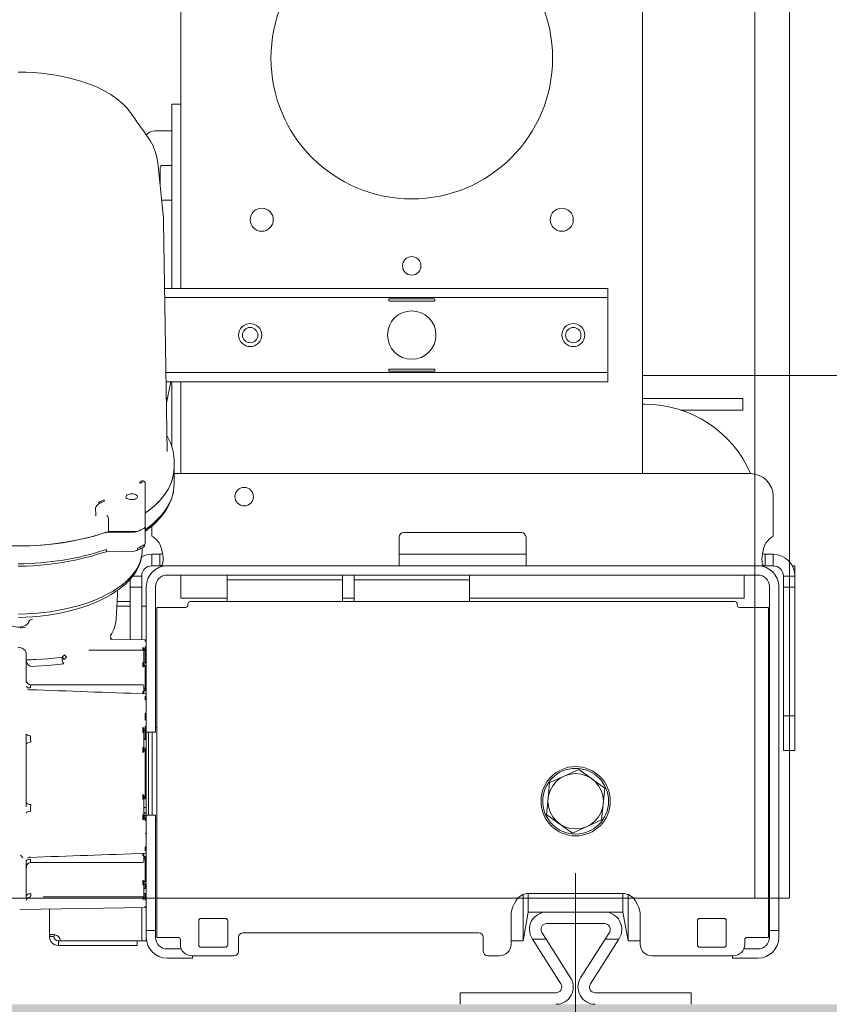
# Model space of a CAD drawing. Header units: centimetres. Extents: x -396 to 14490, y -515 to 1122.
# Tile 8 of 73: x 118 to 153, y 0 to 43. Entities that reach past the tile are written whole.
import ezdxf

# ---------------------------------------------------------------- set-up
doc = ezdxf.new("R2010")
doc.units = ezdxf.units.CM
doc.header["$MEASUREMENT"] = 0
doc.layers.add('00 - nowa technologia myjni_Nr_pióra__246', color=7, linetype='Continuous', lineweight=20, true_color=0x1db3b3)
doc.layers.add('299-A Wymiary Opisy', color=7, linetype='Continuous')
doc.layers.add('460 - Stropy', color=7, linetype='Continuous')
for name, color, linetype, lineweight in [('299-A Wymiary Opisy_Nr_pióra__11', 7, 'Continuous', 0), ('420-K Ściany_Nr_pióra__11', 7, 'Continuous', 0), ('420-K Ściany_Nr_pióra__93', 9, 'Continuous', 20), ('Nowe_199-Z Wymiary i opisy_Nr_pióra__135', 5, 'Continuous', 20)]:
    doc.layers.add(name, color=color, linetype=linetype, lineweight=lineweight)
doc.styles.add('STYL_AUTOMATYCZNY_1', font='arial.ttf')
doc.dimstyles.new('STYL_AUTOMATYCZNY__2', dxfattribs={"dimtxt": 13, "dimasz": 7.6, "dimexe": 0.18, "dimexo": 0.0625, "dimgap": 0, "dimtad": 1, "dimdec": 0, "dimzin": 0, "dimdsep": 46, "dimtxsty": 'STYL_AUTOMATYCZNY_1', "dimblk": 'ARROWHEAD_2', "dimblk1": 'ARROWHEAD_2', "dimblk2": 'ARROWHEAD_2', "dimcen": 0.09, "dimclrd": 7, "dimclre": 7, "dimclrt": 7, "dimadec": 0, "dimazin": 0, "dimtfac": 1, "dimtdec": 4, "dimtmove": 0, "dimatfit": 3, "dimfxl": 0, "dimtolj": 1, "dimtzin": 0, "dimarcsym": 0})
doc.dimstyles.new('STYL_AUTOMATYCZNY__3', dxfattribs={"dimtxt": 0.18, "dimasz": 14.592, "dimexe": 0.18, "dimexo": 0.0625, "dimgap": 0, "dimtad": 0, "dimtih": 1, "dimtoh": 1, "dimdec": 4, "dimzin": 0, "dimdsep": 46, "dimcen": 0.09, "dimadec": 0, "dimazin": 0, "dimtfac": 1, "dimtdec": 4, "dimtmove": 0, "dimatfit": 3, "dimldrblk": 'ARROWHEAD_5', "dimfxl": 0, "dimtolj": 1, "dimtzin": 0, "dimarcsym": 0})

# ---------------------------------------------------------------- blocks, each defined once
blk = doc.blocks.new('ElemPrzekroju_34_1')
at = {"layer": '460 - Stropy', "linetype": 'Continuous', "lineweight": 0, "true_color": 0x000000}
blk.add_hatch(color=18, dxfattribs=at).paths.add_polyline_path([(61.198, 0), (61.198, -10), (306.779, -10), (306.779, 0)])
blk = doc.blocks.new('*D94')
at = {"layer": '299-A Wymiary Opisy_Nr_pióra__11', "color": 7, "linetype": 'Continuous', "lineweight": 0}
for p, q in [((-40.596, 2.887), (-30.596, -2.887)), ((-28.096, 0), (-43.096, 0)), ((-35.596, -100), (-35.596, 0)), ((-40.596, -97.113), (-30.596, -102.887)), ((-28.096, -100), (-43.096, -100)), ((-35.596, -104.89), (-35.596, -100))]:
    blk.add_line(p, q, dxfattribs=at)
at = {"layer": '299-A Wymiary Opisy_Nr_pióra__11', "color": 7, "lineweight": 0, "insert": (-38.196, -64.873), "char_height": 13, "attachment_point": 7, "rotation": 90, "style": 'STYL_AUTOMATYCZNY_1'}
blk.add_mtext('\\A1;{\\pql;\\fArial|b0|i0|c238|p0;\\W1.000000;100}', dxfattribs=at)
blk = doc.blocks.new('ARROWHEAD_2')
at = {"color": 0, "linetype": 'Continuous', "lineweight": 0}
for p, q in [((-0.3781, -0.655), (0.3781, 0.655)), ((0, 0), (-1, 0))]:
    blk.add_line(p, q, dxfattribs=at)
blk = doc.blocks.new('*D95')
at = {"layer": '299-A Wymiary Opisy_Nr_pióra__11', "color": 7, "linetype": 'Continuous', "lineweight": 0}
for p, q in [((-35.596, 516.051), (-35.596, 520.941)), ((-30.596, 513.164), (-40.596, 518.938)), ((-28.096, 516.051), (-43.096, 516.051)), ((-35.596, 0), (-35.596, 516.051)), ((-40.596, 2.887), (-30.596, -2.887))]:
    blk.add_line(p, q, dxfattribs=at)
at = {"layer": '299-A Wymiary Opisy_Nr_pióra__11', "color": 7, "lineweight": 0, "insert": (-38.196, 243.152), "char_height": 13, "attachment_point": 7, "rotation": 90, "style": 'STYL_AUTOMATYCZNY_1'}
blk.add_mtext('\\A1;{\\pql;\\fArial|b0|i0|c238|p0;\\W1.000000;516}', dxfattribs=at)
blk = doc.blocks.new('ARROWHEAD_5')
at = {"linetype": 'Continuous', "lineweight": 0}
blk.add_hatch(color=0, dxfattribs=at).paths.add_polyline_path([(-1, 0.2679), (0, 0), (-1, -0.2679)])
at = {"color": 0, "linetype": 'Continuous', "lineweight": 0}
blk.add_line((0, 0), (-1, 0), dxfattribs=at)

msp = doc.modelspace()

# ---------------------------------------------------------------- hatches: boundary and pattern name
at = {"layer": '420-K Ściany_Nr_pióra__93', "linetype": 'Continuous', "lineweight": 20}
h = msp.add_hatch(dxfattribs=at)
h.set_pattern_fill('Siatka_50x100_0001', color=9, style=0, pattern_type=2)
h.set_pattern_definition([(0, (0, 0), (0, 100), []), (90, (0, 0), (-50, 0), [])])
h.paths.add_polyline_path([(621.763, 503.715), (621.763, 4.594), (503.379, 4.594), (503.379, 414.8), (151.539, 414.8), (151.539, 4.594), (62.029, 4.594), (62.029, 455.012)])

# ---------------------------------------------------------------- linework, layer by layer
at = {"layer": '00 - nowa technologia myjni_Nr_pióra__246', "color": 132, "linetype": 'Continuous', "lineweight": 20, "true_color": 0x1db3b3}
for p, q in [((145.179, 23), (145.179, 53.376)), ((125.179, 31.025), (125.179, 48.282)), ((124.779, 38), (124.779, 39)), ((125.179, 39), (124.779, 39)), ((124.779, 31.025), (124.779, 38)), ((124.779, 37.85), (124.063, 37.85)), ((124.177, 36.464), (124.418, 34.076)), ((124.379, 36.35), (124.779, 36.35)), ((124.279, 35.453), (124.279, 36.25)), ((124.779, 34.85), (124.379, 34.85)), ((124.429, 33.889), (124.579, 23.954)), ((142.679, 31.025), (124.472, 31.025)), ((143.679, 31.025), (142.679, 31.025)), ((143.679, 31.025), (143.679, 30.625)), ((142.679, 30.625), (124.479, 30.625)), ((134.179, 30.493), (134.179, 30.554)), ((134.229, 30.567), (136.129, 30.567)), ((136.129, 30.474), (134.229, 30.474)), ((136.179, 30.554), (136.179, 30.493)), ((143.679, 30.625), (142.679, 30.625)), ((143.679, 30.625), (143.679, 30.285)), ((143.679, 27.715), (143.679, 30.285)), ((124.528, 27.375), (142.679, 27.375)), ((134.179, 27.446), (134.179, 27.507)), ((134.229, 27.526), (136.129, 27.526)), ((136.129, 27.433), (134.229, 27.433)), ((136.179, 27.507), (136.179, 27.446)), ((142.679, 27.375), (143.679, 27.375)), ((143.679, 27.715), (143.679, 27.375)), ((143.679, 26.975), (143.679, 27.375)), ((124.534, 26.975), (142.679, 26.975)), ((124.553, 26.051), (124.748, 26.975)), ((124.779, 24.199), (124.779, 26.975)), ((125.179, 23), (125.179, 26.975)), ((142.679, 26.975), (143.679, 26.975)), ((182.279, 27.25), (145.179, 27.25)), ((124.595, 26.25), (124.545, 26.25)), ((149.529, 26.25), (145.179, 26.25)), ((149.529, 25.75), (149.529, 26.25)), ((145.179, 26), (145.279, 26)), ((149.529, 25.75), (146.841, 25.75)), ((124.879, 23.239), (124.879, 23.597)), ((124.879, 23.238), (124.879, 23.239)), ((124.879, 22.533), (124.879, 23.238)), ((124.914, 23), (124.879, 23)), ((124.919, 23), (149.839, 23)), ((123.632, 22.598), (123.633, 22.594)), ((123.632, 22.598), (123.633, 22.594)), ((123.633, 21.734), (123.633, 22.594)), ((123.633, 22.01), (123.633, 22.008)), ((123.633, 22.009), (123.633, 22.008)), ((150.839, 22), (150.839, 20.289)), ((121.484, 21.526), (121.472, 21.522)), ((121.494, 21.18), (121.484, 21.526)), ((121.498, 21.526), (121.484, 21.526)), ((123.633, 21.734), (123.633, 20.694)), ((121.482, 21.174), (121.494, 21.18)), ((121.975, 21.18), (121.982, 21.172)), ((122.037, 21.034), (122.037, 20.487)), ((122.037, 20.487), (123.218, 20.487)), ((123.629, 19.973), (123.629, 20.676)), ((123.629, 20.531), (123.629, 20.528)), ((123.919, 20.723), (123.919, 20.289)), ((123.173, 20.462), (121.959, 20.441)), ((134.629, 19.94), (134.629, 20.24)), ((139.929, 20.44), (134.829, 20.44)), ((140.129, 19.94), (140.129, 20.24)), ((121.958, 19.605), (123.172, 19.64)), ((123.494, 19.58), (123.505, 19.787)), ((134.629, 19), (134.629, 19.94)), ((140.129, 19), (140.129, 19.94)), ((124.268, 19.5), (123.919, 19.5)), ((123.919, 19), (123.919, 19.5)), ((124.268, 19), (124.268, 19.5)), ((134.629, 19.5), (135.129, 19.5)), ((135.129, 19.5), (139.629, 19.5)), ((139.629, 19.5), (140.129, 19.5)), ((150.49, 19), (150.49, 19.5)), ((150.839, 19.5), (150.49, 19.5)), ((150.839, 19), (150.839, 19.5)), ((124.268, 19), (123.919, 19)), ((124.268, 19), (124.574, 19)), ((124.579, 19), (150.179, 19)), ((150.184, 19), (150.49, 19)), ((150.839, 19), (150.49, 19)), ((151.67, 19), (151.779, 19)), ((151.779, 19), (151.779, 18.56)), ((122.979, 18.073), (122.979, 18.42)), ((123.479, 18.56), (123.092, 18.56)), ((123.479, 18.5), (123.479, 18.565)), ((123.479, 18.073), (123.479, 18.56)), ((124.579, 18.6), (150.179, 18.6)), ((126.179, 18.6), (125.179, 18.6)), ((125.179, 18.6), (125.179, 17.6)), ((126.179, 18.6), (127.179, 18.6)), ((127.179, 18.6), (132.179, 18.6)), ((127.179, 18.4), (127.179, 18.6)), ((127.179, 18.21), (127.179, 18.4)), ((127.179, 18.4), (132.179, 18.4)), ((132.179, 18.6), (132.679, 18.6)), ((132.179, 18.4), (132.179, 18.6)), ((132.179, 18.4), (132.179, 18.21)), ((132.679, 18.6), (137.679, 18.6)), ((132.679, 18.4), (132.679, 18.6)), ((132.679, 18.21), (132.679, 18.4)), ((132.679, 18.4), (137.679, 18.4)), ((137.679, 18.6), (148.579, 18.6)), ((137.679, 18.4), (137.679, 18.6)), ((137.679, 18.4), (137.679, 18.21)), ((149.579, 18.6), (148.579, 18.6)), ((149.579, 18.6), (149.579, 17.6)), ((151.279, 18.073), (151.279, 18.56)), ((151.279, 18.56), (151.779, 18.56)), ((151.779, 18.073), (151.779, 18.56)), ((122.428, 17.872), (122.428, 17.933)), ((122.979, 15.812), (122.979, 18.073)), ((123.479, 18.073), (122.979, 18.073)), ((123.479, 18.073), (123.479, 15.803)), ((123.679, 18.1), (123.679, 12.3)), ((124.079, 18.1), (124.079, 12.3)), ((127.179, 18.21), (127.179, 17.45)), ((132.179, 17.45), (132.179, 18.21)), ((132.679, 18.21), (132.679, 17.45)), ((137.679, 17.45), (137.679, 18.21)), ((150.679, 3.7), (150.679, 18.1)), ((151.079, 3.7), (151.079, 18.1)), ((151.279, 18.073), (151.779, 18.073)), ((151.279, 18.073), (151.279, 13.5)), ((151.779, 13.5), (151.779, 18.073)), ((122.376, 16.704), (122.428, 17.742)), ((122.428, 17.768), (122.428, 17.872)), ((122.428, 17.752), (122.428, 17.768)), ((122.428, 17.752), (122.428, 17.742)), ((125.179, 17.6), (126.179, 17.6)), ((127.179, 17.6), (126.179, 17.6)), ((132.679, 17.6), (132.179, 17.6)), ((148.579, 17.6), (137.679, 17.6)), ((148.579, 17.6), (149.579, 17.6)), ((122.979, 17.25), (122.403, 17.25)), ((122.413, 17.45), (122.979, 17.45)), ((123.679, 17.25), (123.479, 17.25)), ((124.869, 17.2), (124.129, 17.2)), ((124.129, 2.9), (124.129, 17.2)), ((125.379, 17.2), (124.869, 17.2)), ((125.479, 17.3), (125.479, 17.35)), ((125.579, 17.45), (149.179, 17.45)), ((149.279, 17.3), (149.279, 17.35)), ((149.379, 17.2), (149.889, 17.2)), ((150.629, 17.2), (149.889, 17.2)), ((150.629, 2.9), (150.629, 17.2)), ((118.222, 16.316), (118.223, 16.353)), ((118.552, 16.502), (118.555, 16.506)), ((123.63, 15.801), (122.12, 15.827)), ((122.154, 15.854), (122.153, 15.856)), ((150.679, 15.4), (150.629, 15.4)), ((118.479, 14.806), (118.479, 15.176)), ((120.03, 15.042), (120.119, 14.945)), ((120.131, 15.141), (120.225, 15.045)), ((123.529, 15.345), (121.191, 15.345)), ((123.579, 15.295), (123.579, 15.31)), ((123.579, 15.045), (123.579, 15.295)), ((123.579, 14.819), (123.579, 15.045)), ((123.629, 15.192), (123.679, 15.192)), ((123.629, 15.192), (123.629, 14.981)), ((123.629, 14.981), (123.679, 14.981)), ((123.629, 14.981), (123.629, 14.786)), ((118.479, 14.617), (118.479, 14.806)), ((118.479, 14.05), (118.479, 14.617)), ((123.531, 14.63), (123.529, 14.819)), ((123.579, 14.819), (123.529, 14.819)), ((123.572, 14.701), (123.571, 14.698)), ((123.579, 14.734), (123.579, 14.819)), ((123.579, 14.734), (123.579, 14.819)), ((123.579, 14.734), (123.579, 14.733)), ((123.629, 14.616), (123.629, 14.687)), ((118.479, 14.049), (118.479, 14.05)), ((118.479, 14.05), (118.479, 14.05)), ((118.479, 14.05), (118.479, 14.05)), ((123.529, 13.85), (118.679, 13.85)), ((123.579, 13.675), (123.579, 13.8)), ((123.579, 13.534), (123.579, 13.675)), ((123.579, 13.654), (123.579, 13.624)), ((118.619, 13.632), (118.62, 13.632)), ((123.579, 13.469), (123.578, 13.469)), ((123.579, 13.469), (123.579, 13.534)), ((123.579, 13.469), (123.579, 13.469)), ((123.63, 13.187), (123.63, 13.351)), ((123.631, 13.457), (123.631, 13.457)), ((151.279, 13.5), (151.279, 12.5)), ((151.779, 13.5), (151.779, 12.5)), ((123.631, 12.315), (123.63, 12.604)), ((151.279, 12.5), (151.779, 12.5)), ((151.279, 11.768), (151.279, 12.5)), ((151.779, 12.3), (151.779, 12.5)), ((151.779, 11.768), (151.779, 12.5)), ((123.531, 11.998), (123.542, 11.971)), ((123.679, 12.3), (123.679, 11.8)), ((124.079, 12.3), (124.079, 11.8)), ((124.079, 12), (124.079, 12.062)), ((124.129, 12), (124.079, 12)), ((123.579, 11.761), (123.579, 11.84)), ((123.579, 11.761), (123.579, 11.84)), ((123.579, 11.62), (123.579, 11.761)), ((123.579, 11.433), (123.579, 11.62)), ((123.629, 11.815), (123.629, 11.71)), ((123.629, 11.71), (123.629, 11.477)), ((124.079, 11.8), (123.679, 11.8)), ((123.679, 11.753), (123.679, 11.8)), ((123.679, 11.461), (123.679, 11.753)), ((123.679, 11.462), (123.679, 11.753)), ((123.779, 8.875), (123.779, 11.8)), ((123.929, 8.2), (123.929, 11.8)), ((123.929, 8.902), (123.929, 11.8)), ((151.279, 11.768), (151.279, 11.732)), ((151.279, 11), (151.279, 11.732)), ((151.779, 11.732), (151.779, 11.768)), ((151.779, 11), (151.779, 11.732)), ((118.479, 11.27), (118.479, 11.262)), ((118.479, 11.27), (118.479, 11.263)), ((118.479, 9.02), (118.479, 11.262)), ((123.579, 11.428), (123.579, 11.433)), ((123.579, 11.279), (123.579, 11.428)), ((123.579, 11.165), (123.579, 11.279)), ((123.579, 11.11), (123.579, 11.165)), ((123.579, 11.111), (123.579, 11.109)), ((123.579, 11.109), (123.579, 11.11)), ((123.629, 10.881), (123.629, 11.099)), ((123.679, 8.538), (123.679, 11.461)), ((123.544, 10.953), (123.531, 10.912)), ((123.552, 10.982), (123.544, 10.953)), ((123.572, 11.055), (123.571, 11.051)), ((123.631, 10.098), (123.629, 10.881)), ((151.279, 11), (151.779, 11)), ((141.153, 9.607), (141.784, 9.893)), ((141.784, 9.893), (142.415, 10.179)), ((142.415, 10.179), (142.978, 9.776)), ((141.085, 8.917), (141.153, 9.607)), ((142.978, 9.776), (143.001, 9.759)), ((143.001, 9.759), (143.541, 9.372)), ((118.479, 8.84), (118.479, 9.02)), ((123.568, 8.968), (123.569, 8.965)), ((143.541, 9.372), (143.473, 8.683)), ((118.479, 8.751), (118.479, 8.84)), ((118.479, 8.743), (118.479, 8.751)), ((118.679, 8.645), (118.679, 8.654)), ((123.579, 8.899), (123.579, 8.897)), ((123.579, 8.843), (123.579, 8.898)), ((123.579, 8.726), (123.579, 8.842)), ((123.579, 8.384), (123.579, 8.726)), ((123.679, 8.247), (123.679, 8.538)), ((123.679, 8.247), (123.679, 8.538)), ((123.779, 8.2), (123.779, 8.875)), ((123.929, 8.2), (123.929, 8.902)), ((141.017, 8.228), (141.085, 8.917)), ((143.473, 8.683), (143.405, 7.993)), ((123.579, 8.234), (123.579, 8.384)), ((123.579, 8.157), (123.579, 8.234)), ((123.579, 8.157), (123.579, 8.157)), ((123.679, 8.2), (123.679, 8.247)), ((123.679, 8.2), (123.679, 7.7)), ((124.079, 8.2), (123.679, 8.2)), ((124.079, 8.2), (124.079, 7.7)), ((141.557, 7.841), (141.017, 8.228)), ((123.679, 7.7), (123.679, 3.7)), ((124.129, 8), (124.079, 8)), ((124.079, 7.7), (124.079, 3.7)), ((141.58, 7.824), (141.557, 7.841)), ((142.143, 7.421), (141.58, 7.824)), ((142.774, 7.707), (142.143, 7.421)), ((143.405, 7.993), (142.774, 7.707)), ((123.551, 6.54), (123.557, 6.539)), ((123.572, 6.532), (123.579, 6.529)), ((123.579, 6.529), (123.579, 6.53)), ((123.579, 6.465), (123.579, 6.529)), ((123.579, 6.316), (123.579, 6.466)), ((123.629, 6.26), (123.629, 6.407)), ((123.63, 6.654), (123.63, 6.813)), ((123.631, 6.543), (123.631, 6.544)), ((123.529, 6.141), (118.679, 6.141)), ((123.579, 6.37), (123.579, 6.341)), ((123.579, 6.191), (123.579, 6.316)), ((123.631, 5.801), (123.629, 6.26)), ((118.479, 5.942), (118.479, 5.941)), ((118.479, 4.688), (118.479, 5.941)), ((118.479, 5.941), (118.479, 5.941)), ((123.629, 5.313), (123.631, 5.565)), ((142.279, -2.908), (142.279, 5.689)), ((123.529, 5.181), (123.531, 5.37)), ((123.579, 5.181), (123.529, 5.181)), ((123.568, 5.309), (123.569, 5.307)), ((123.579, 5.266), (123.579, 5.267)), ((123.579, 5.181), (123.579, 5.266)), ((123.579, 5.181), (123.579, 5.266)), ((123.579, 4.955), (123.579, 5.181)), ((123.629, 5.214), (123.629, 5.019)), ((118.663, 4.665), (118.669, 4.704)), ((123.629, 5.019), (123.579, 5.019)), ((123.579, 4.705), (123.579, 4.955)), ((123.579, 4.808), (123.629, 4.808)), ((123.579, 4.691), (123.579, 4.705)), ((123.579, 4.69), (123.579, 4.705)), ((123.629, 5.019), (123.679, 5.019)), ((123.679, 4.808), (123.629, 4.808)), ((123.631, 4.516), (123.629, 4.7)), ((140.009, 4.759), (140.009, 2.75)), ((144.333, 4.8), (140.225, 4.8)), ((140.229, 4.8), (140.229, 4)), ((144.329, 4.8), (144.329, 4)), ((144.549, 4.759), (144.549, 2.75)), ((118.479, 4.689), (118.479, 4.676)), ((118.479, 4.676), (118.479, 4.688)), ((119.252, 4.655), (119.21, 4.655)), ((119.21, 4.655), (119.252, 4.655)), ((123.529, 4.655), (119.252, 4.655)), ((123.535, 4.555), (123.531, 4.543)), ((123.579, 4.691), (123.579, 4.689)), ((123.579, 4.689), (123.579, 4.691)), ((139.613, 4.339), (139.706, 4.5)), ((144.852, 4.5), (144.945, 4.339)), ((150.679, 4.6), (150.629, 4.6)), ((123.63, 4.199), (118.194, 4.104)), ((119.479, 4.127), (119.479, 2.94)), ((123.479, 4.197), (123.479, 3.75)), ((123.63, 4.209), (123.63, 4.248)), ((140.229, 4), (140.009, 2.75)), ((141.024, 4), (140.229, 4)), ((141.029, 4), (143.529, 4)), ((144.329, 4), (143.534, 4)), ((144.329, 4), (144.549, 2.75)), ((123.479, 3.75), (123.479, 2.75)), ((123.679, 3.7), (123.679, 3.2)), ((124.079, 3.7), (124.079, 3.2)), ((125.954, 2.575), (125.954, 3.625)), ((126.054, 3.725), (127.104, 3.725)), ((127.204, 2.575), (127.204, 3.625)), ((139.479, 2.6), (139.479, 3.839)), ((143.529, 3.5), (141.029, 3.5)), ((145.079, 3.839), (145.079, 2.6)), ((147.554, 2.575), (147.554, 3.625)), ((147.654, 3.725), (148.704, 3.725)), ((148.804, 2.575), (148.804, 3.625)), ((150.679, 3.2), (150.679, 3.7)), ((151.079, 3.2), (151.079, 3.7)), ((124.079, 3.2), (123.679, 3.2)), ((123.679, 3.2), (123.679, 3.1)), ((123.679, 2.9), (123.679, 3.1)), ((124.079, 3.2), (124.079, 3.1)), ((124.079, 2.9), (124.079, 3.1)), ((138.079, 3.1), (127.879, 3.1)), ((140.818, 3.116), (141, 2.828)), ((143.558, 2.828), (143.74, 3.116)), ((150.679, 3.1), (150.679, 3.2)), ((150.679, 3.2), (151.079, 3.2)), ((150.679, 2.9), (150.679, 3.1)), ((151.079, 3.1), (151.079, 3.2)), ((151.079, 2.9), (151.079, 3.1)), ((119.679, 2.94), (119.479, 2.94)), ((119.679, 2.94), (119.479, 2.94)), ((119.479, 2.94), (119.479, 2.94)), ((119.679, 2.94), (119.679, 2.94)), ((119.869, 2.75), (119.956, 2.75)), ((119.869, 2.75), (119.869, 2.75)), ((119.869, 2.75), (119.869, 2.55)), ((119.869, 2.75), (119.869, 2.55)), ((119.956, 2.75), (123.289, 2.75)), ((123.279, 2.75), (123.279, 2.55)), ((123.479, 2.75), (123.289, 2.75)), ((123.679, 2.75), (123.479, 2.75)), ((123.679, 2.88), (123.679, 2.75)), ((124.129, 2.9), (124.869, 2.9)), ((124.869, 2.9), (125.054, 2.9)), ((125.154, 2.6), (125.154, 2.8)), ((127.679, 2.3), (127.679, 2.9)), ((138.279, 2.9), (138.279, 2.3)), ((140.009, 2.75), (139.479, 2.75)), ((140.408, 2.828), (140.395, 2.849)), ((141, 2.828), (140.408, 2.828)), ((141.64, 0.884), (140.408, 2.828)), ((142.063, 1.151), (141, 2.828)), ((142.495, 1.151), (143.558, 2.828)), ((142.918, 0.884), (144.15, 2.828)), ((144.15, 2.828), (143.558, 2.828)), ((144.163, 2.849), (144.15, 2.828)), ((145.079, 2.75), (144.549, 2.75)), ((149.604, 2.8), (149.604, 2.6)), ((149.889, 2.9), (149.704, 2.9)), ((149.889, 2.9), (150.629, 2.9)), ((122.779, 2.55), (119.869, 2.55)), ((123.279, 2.55), (122.779, 2.55)), ((124.579, 2.4), (125.179, 2.4)), ((125.179, 2.4), (125.196, 2.4)), ((127.104, 2.475), (126.054, 2.475)), ((148.704, 2.475), (147.654, 2.475)), ((149.562, 2.4), (149.579, 2.4)), ((150.179, 2.4), (149.579, 2.4)), ((124.579, 2), (125.179, 2)), ((125.179, 2), (125.679, 2)), ((125.654, 2.1), (127.479, 2.1)), ((125.679, 2.1), (125.679, 2)), ((138.479, 2.1), (138.979, 2.1)), ((145.579, 2.1), (149.104, 2.1)), ((149.079, 2.1), (149.079, 2)), ((149.079, 2), (149.579, 2)), ((150.179, 2), (149.579, 2)), ((137.279, 0.5), (141.429, 0.5)), ((137.279, 0), (137.279, 0.5)), ((143.129, 0.5), (147.279, 0.5)), ((147.279, 0.5), (147.279, 0))]:
    msp.add_line(p, q, dxfattribs=at)
for points in [[(122.992, 38.648), (122.929, 38.732), (122.862, 38.814), (122.779, 38.905), (122.692, 38.993), (122.577, 39.099), (122.481, 39.178), (122.382, 39.254), (122.262, 39.34), (122.138, 39.421), (121.943, 39.537), (121.743, 39.642), (121.545, 39.737), (121.343, 39.823), (121.093, 39.918), (120.839, 40.003), (120.677, 40.052), (120.373, 40.133), (120.066, 40.202), (119.757, 40.26), (119.446, 40.307), (119.118, 40.345), (118.789, 40.372), (118.459, 40.388), (118.129, 40.394)], [(124.177, 36.464), (124.151, 36.645), (124.109, 36.825), (124.076, 36.933), (124.011, 37.107), (123.971, 37.196), (123.921, 37.296), (123.865, 37.397), (123.807, 37.49), (123.744, 37.584)], [(134.229, 30.567), (134.196, 30.564), (134.184, 30.56), (134.181, 30.557), (134.18, 30.556), (134.179, 30.554)], [(134.179, 30.493), (134.18, 30.488), (134.183, 30.486), (134.192, 30.481), (134.208, 30.476), (134.229, 30.474)], [(136.179, 30.554), (136.179, 30.555), (136.178, 30.557), (136.175, 30.559), (136.168, 30.562), (136.135, 30.567), (136.129, 30.567)], [(136.129, 30.474), (136.151, 30.476), (136.17, 30.482), (136.176, 30.487), (136.178, 30.489), (136.179, 30.493)], [(134.229, 27.526), (134.207, 27.524), (134.188, 27.518), (134.182, 27.513), (134.18, 27.511), (134.179, 27.507)], [(134.179, 27.446), (134.179, 27.445), (134.18, 27.443), (134.183, 27.441), (134.19, 27.437), (134.223, 27.433), (134.229, 27.433)], [(136.179, 27.507), (136.177, 27.511), (136.175, 27.514), (136.166, 27.519), (136.15, 27.524), (136.129, 27.526)], [(136.129, 27.433), (136.162, 27.436), (136.174, 27.44), (136.177, 27.443), (136.178, 27.444), (136.179, 27.446)], [(124.879, 23.596), (124.871, 23.765), (124.848, 23.934), (124.828, 24.027), (124.804, 24.12), (124.775, 24.212), (124.741, 24.303), (124.703, 24.393), (124.662, 24.481), (124.569, 24.649)], [(123.392, 22.636), (123.457, 22.676), (123.518, 22.698), (123.541, 22.703)], [(123.433, 22.579), (123.417, 22.588), (123.404, 22.602), (123.395, 22.618), (123.392, 22.636)], [(123.51, 22.636), (123.551, 22.654), (123.576, 22.659), (123.588, 22.659), (123.604, 22.656)], [(123.604, 22.656), (123.616, 22.646), (123.626, 22.632), (123.632, 22.601), (123.632, 22.598)], [(123.629, 20.492), (123.81, 20.632), (123.984, 20.781), (124.121, 20.912), (124.252, 21.051), (124.354, 21.172), (124.451, 21.298), (124.52, 21.4), (124.585, 21.505), (124.639, 21.602), (124.688, 21.7), (124.728, 21.793), (124.765, 21.888), (124.815, 22.048), (124.836, 22.137), (124.853, 22.227), (124.874, 22.392), (124.879, 22.556)], [(123.665, 20.589), (123.874, 20.75), (123.972, 20.833), (124.065, 20.918), (124.182, 21.032), (124.29, 21.149), (124.39, 21.267), (124.51, 21.429), (124.564, 21.511), (124.614, 21.594), (124.66, 21.679), (124.702, 21.765), (124.752, 21.88), (124.794, 21.998), (124.828, 22.118), (124.856, 22.255), (124.873, 22.394), (124.879, 22.533)], [(121.873, 21.799), (121.862, 21.81), (121.853, 21.826), (121.847, 21.844), (121.844, 21.863)], [(122.793, 21.994), (122.8, 22.023), (122.82, 22.05), (122.852, 22.074), (122.894, 22.094), (122.944, 22.109), (122.999, 22.117), (123.057, 22.119), (123.114, 22.114), (123.168, 22.102), (123.214, 22.085), (123.252, 22.063), (123.278, 22.037), (123.29, 22.016), (123.293, 21.994)], [(123.293, 21.994), (123.287, 21.965), (123.267, 21.938), (123.235, 21.914), (123.193, 21.894), (123.143, 21.879), (123.087, 21.871), (123.029, 21.869), (122.972, 21.874), (122.919, 21.885), (122.872, 21.903), (122.835, 21.925), (122.809, 21.951), (122.797, 21.972), (122.793, 21.994)], [(121.498, 21.526), (121.499, 21.546), (121.507, 21.569)], [(123.218, 20.487), (123.258, 20.489), (123.296, 20.495), (123.328, 20.503), (123.356, 20.515)], [(123.629, 20.531), (123.632, 20.55), (123.642, 20.567), (123.665, 20.589)], [(123.303, 19.767), (123.3, 19.733), (123.291, 19.701), (123.282, 19.685), (123.27, 19.672), (123.253, 19.66)], [(123.573, 19.904), (123.568, 19.86), (123.553, 19.825)], [(124.268, 19.94), (124.298, 19.863), (124.324, 19.784), (124.366, 19.626), (124.394, 19.473), (124.407, 19.329), (124.408, 19.275)], [(150.35, 19.275), (150.355, 19.394), (150.372, 19.523), (150.4, 19.659), (150.438, 19.797), (150.49, 19.94)], [(123.495, 19.593), (123.486, 19.48), (123.469, 19.367), (123.439, 19.236), (123.399, 19.108), (123.34, 18.964), (123.262, 18.813), (123.214, 18.733), (123.163, 18.655), (123.051, 18.505), (122.966, 18.406), (122.876, 18.31), (122.774, 18.212), (122.668, 18.118), (122.505, 17.989), (122.336, 17.869), (122.133, 17.741), (121.923, 17.623), (121.664, 17.494), (121.408, 17.382), (121.147, 17.281), (120.882, 17.191), (120.595, 17.105), (120.305, 17.03), (120.012, 16.965), (119.793, 16.923), (119.439, 16.867), (119.083, 16.823), (118.765, 16.796), (118.446, 16.778), (118.127, 16.769)], [(123.494, 19.581), (123.483, 19.461), (123.461, 19.341), (123.428, 19.222), (123.385, 19.104), (123.331, 18.986), (123.267, 18.87), (123.22, 18.795), (123.168, 18.721), (123.053, 18.575), (122.921, 18.434), (122.776, 18.297), (122.616, 18.166), (122.445, 18.042), (122.238, 17.908), (122.019, 17.783), (121.789, 17.667), (121.55, 17.56), (121.303, 17.461), (121.017, 17.36), (120.725, 17.27), (120.426, 17.19), (120.123, 17.121), (119.822, 17.063), (119.517, 17.014), (119.209, 16.974), (118.851, 16.94), (118.49, 16.918), (118.129, 16.908)], [(118.129, 18.984), (118.453, 18.992), (118.777, 19.007), (119.098, 19.031), (119.418, 19.062), (119.735, 19.101), (120.048, 19.147), (120.357, 19.201), (120.66, 19.263), (121.061, 19.357), (121.317, 19.426), (121.566, 19.501), (121.81, 19.58)], [(121.81, 19.58), (121.88, 19.598), (121.958, 19.605)], [(124.383, 19.541), (124.355, 19.518), (124.317, 19.504), (124.268, 19.5)], [(124.408, 19.275), (124.406, 19.213), (124.4, 19.158), (124.391, 19.115), (124.379, 19.079), (124.361, 19.047), (124.339, 19.023), (124.307, 19.006), (124.268, 19)], [(150.49, 19), (150.466, 19.002), (150.444, 19.008), (150.425, 19.019), (150.408, 19.033), (150.393, 19.053), (150.381, 19.076), (150.362, 19.135), (150.353, 19.2), (150.35, 19.275)], [(150.49, 19.5), (150.441, 19.504), (150.403, 19.518), (150.375, 19.541)], [(118.752, 16.676), (118.694, 16.665), (118.666, 16.656), (118.64, 16.644), (118.614, 16.627), (118.595, 16.606)], [(122.128, 15.985), (122.179, 16.065), (122.244, 16.19), (122.285, 16.286), (122.32, 16.385), (122.345, 16.482), (122.365, 16.587), (122.373, 16.655), (122.376, 16.704)], [(118.552, 16.502), (118.509, 16.462), (118.446, 16.42), (118.38, 16.39), (118.308, 16.368), (118.239, 16.355), (118.166, 16.348), (118.092, 16.348), (118.019, 16.355), (117.947, 16.368), (117.878, 16.39), (117.808, 16.422), (117.749, 16.462), (117.706, 16.502)], [(118.222, 16.316), (118.322, 16.32), (118.374, 16.326), (118.447, 16.34)], [(122.128, 15.985), (122.122, 15.966), (122.12, 15.939), (122.125, 15.908), (122.142, 15.871), (122.154, 15.854)], [(118.35, 15.401), (118.296, 15.43), (118.238, 15.45), (118.177, 15.461), (118.129, 15.464)], [(118.461, 15.27), (118.446, 15.3), (118.427, 15.328), (118.405, 15.355), (118.379, 15.379), (118.35, 15.401)], [(123.529, 15.345), (123.529, 15.348), (123.531, 15.457)], [(123.531, 15.457), (123.572, 15.416), (123.591, 15.393), (123.612, 15.36)], [(123.579, 15.309), (123.578, 15.326), (123.564, 15.372)], [(118.889, 14.941), (119.151, 14.954), (119.409, 14.974), (119.669, 14.999), (119.923, 15.028), (120.03, 15.042)], [(120.113, 14.756), (120.088, 14.778), (120.067, 14.81), (120.044, 14.87), (120.032, 14.92), (120.027, 14.972), (120.03, 15.042)], [(123.624, 15.327), (123.629, 15.305), (123.629, 15.3)], [(118.479, 14.896), (118.484, 14.854), (118.497, 14.813), (118.527, 14.758), (118.568, 14.711)], [(118.672, 14.644), (118.908, 14.651), (119.138, 14.662), (119.566, 14.695), (119.98, 14.739), (120.113, 14.756)], [(123.606, 14.662), (123.563, 14.642), (123.531, 14.63)], [(123.579, 14.733), (123.582, 14.719), (123.589, 14.706), (123.6, 14.695), (123.615, 14.689), (123.629, 14.687)], [(118.47, 13.929), (118.474, 13.983), (118.479, 14.049)], [(118.665, 13.711), (118.628, 13.712), (118.591, 13.716), (118.544, 13.729), (118.523, 13.738), (118.502, 13.751), (118.488, 13.763), (118.47, 13.788)], [(118.619, 13.632), (118.589, 13.637), (118.55, 13.655), (118.532, 13.669)], [(123.58, 13.675), (123.599, 13.654), (123.62, 13.621)], [(123.579, 13.623), (123.582, 13.612), (123.589, 13.602), (123.6, 13.594), (123.614, 13.589), (123.629, 13.587)], [(123.62, 13.621), (123.628, 13.593), (123.629, 13.587)], [(123.63, 13.187), (123.652, 13.184), (123.67, 13.175), (123.678, 13.165), (123.679, 13.159)], [(123.63, 12.604), (123.648, 12.603), (123.665, 12.597), (123.676, 12.589), (123.679, 12.585), (123.679, 12.582)], [(118.47, 11.712), (118.47, 11.536), (118.477, 11.347), (118.479, 11.27)], [(118.47, 11.712), (118.488, 11.689), (118.511, 11.672), (118.538, 11.659), (118.586, 11.644), (118.635, 11.636), (118.665, 11.634)], [(123.529, 11.786), (123.548, 11.784), (123.565, 11.779), (123.574, 11.772), (123.577, 11.768), (123.579, 11.761)], [(123.565, 11.905), (123.576, 11.864), (123.579, 11.84)], [(123.579, 11.84), (123.581, 11.851), (123.588, 11.862), (123.603, 11.872), (123.629, 11.878)], [(123.619, 11.908), (123.628, 11.882), (123.629, 11.878)], [(123.629, 11.815), (123.644, 11.817), (123.658, 11.823), (123.67, 11.833), (123.677, 11.846), (123.679, 11.859)], [(123.629, 11.71), (123.644, 11.712), (123.658, 11.718), (123.67, 11.728), (123.677, 11.74), (123.679, 11.753)], [(118.479, 11.263), (118.481, 11.276), (118.489, 11.291), (118.5, 11.303), (118.517, 11.317), (118.559, 11.336), (118.6, 11.348), (118.644, 11.354), (118.679, 11.355)], [(118.666, 11.509), (118.676, 11.406), (118.679, 11.355)], [(123.629, 11.477), (123.596, 11.48), (123.584, 11.485), (123.581, 11.488), (123.58, 11.489), (123.579, 11.492)], [(123.579, 11.11), (123.58, 11.108), (123.588, 11.104), (123.599, 11.102), (123.629, 11.099)], [(123.629, 11.477), (123.664, 11.472), (123.676, 11.467), (123.679, 11.463), (123.679, 11.461)], [(123.606, 11.017), (123.59, 10.988), (123.57, 10.96), (123.531, 10.912)], [(123.531, 9.096), (123.572, 9.046), (123.591, 9.017), (123.608, 8.988), (123.62, 8.957)], [(118.472, 8.551), (118.477, 8.657), (118.479, 8.743)], [(118.679, 8.654), (118.622, 8.658), (118.579, 8.667), (118.538, 8.683), (118.517, 8.695), (118.498, 8.71), (118.487, 8.724), (118.48, 8.741), (118.479, 8.75)], [(118.663, 8.469), (118.668, 8.533), (118.676, 8.597)], [(123.579, 8.897), (123.58, 8.899), (123.581, 8.9), (123.585, 8.902), (123.595, 8.905), (123.629, 8.908)], [(123.62, 8.957), (123.624, 8.939), (123.629, 8.912), (123.629, 8.908)], [(123.629, 8.523), (123.662, 8.527), (123.674, 8.532), (123.677, 8.535), (123.678, 8.536), (123.679, 8.538)], [(118.664, 8.365), (118.59, 8.356), (118.559, 8.347), (118.529, 8.335), (118.502, 8.32), (118.483, 8.304), (118.469, 8.284)], [(123.579, 8.157), (123.577, 8.134), (123.564, 8.089)], [(123.579, 8.508), (123.58, 8.511), (123.582, 8.513), (123.587, 8.517), (123.606, 8.522), (123.629, 8.523)], [(123.579, 8.333), (123.581, 8.32), (123.589, 8.308), (123.6, 8.298), (123.614, 8.292), (123.629, 8.29)], [(123.579, 8.228), (123.581, 8.215), (123.588, 8.203), (123.6, 8.193), (123.614, 8.187), (123.629, 8.185)], [(123.579, 8.157), (123.582, 8.146), (123.589, 8.135), (123.6, 8.127), (123.614, 8.121), (123.629, 8.12)], [(123.629, 8.29), (123.644, 8.288), (123.658, 8.282), (123.67, 8.272), (123.677, 8.259), (123.679, 8.247)], [(123.615, 8.082), (123.596, 8.057), (123.58, 8.041), (123.531, 7.999)], [(123.63, 7.396), (123.652, 7.398), (123.67, 7.405), (123.676, 7.411), (123.678, 7.414), (123.679, 7.418)], [(123.63, 6.813), (123.648, 6.815), (123.665, 6.821), (123.676, 6.831), (123.679, 6.841)], [(123.579, 6.372), (123.582, 6.382), (123.589, 6.393), (123.6, 6.401), (123.614, 6.406), (123.629, 6.407)], [(118.469, 6.212), (118.488, 6.237), (118.511, 6.254), (118.538, 6.266), (118.586, 6.279), (118.635, 6.285), (118.664, 6.285)], [(118.469, 6.212), (118.469, 6.069), (118.475, 5.986), (118.479, 5.942)], [(118.62, 6.368), (118.591, 6.364), (118.554, 6.347), (118.536, 6.334)], [(118.664, 6.285), (118.661, 6.229), (118.663, 6.201)], [(123.531, 5.37), (123.571, 5.355), (123.607, 5.338), (123.619, 5.329)], [(123.579, 5.267), (123.582, 5.281), (123.589, 5.294), (123.6, 5.305), (123.614, 5.311), (123.629, 5.313)], [(123.619, 5.329), (123.624, 5.323), (123.628, 5.316), (123.629, 5.314)], [(118.679, 4.795), (118.622, 4.791), (118.579, 4.781), (118.538, 4.764), (118.517, 4.751), (118.499, 4.735), (118.487, 4.719), (118.48, 4.701), (118.479, 4.69)], [(123.629, 4.7), (123.594, 4.697), (123.583, 4.694), (123.58, 4.692), (123.579, 4.691)], [(123.629, 4.7), (123.628, 4.691), (123.624, 4.672)], [(118.665, 4.655), (118.664, 4.656), (118.663, 4.659), (118.663, 4.665)], [(123.531, 4.543), (123.529, 4.653), (123.529, 4.655)], [(123.604, 4.625), (123.583, 4.596), (123.566, 4.577), (123.531, 4.543)], [(119.593, 3.028), (119.56, 3.026), (119.531, 3.02), (119.511, 3.01), (119.495, 2.997), (119.483, 2.972), (119.479, 2.94)], [(119.869, 2.94), (119.801, 2.978), (119.73, 3.006), (119.659, 3.022), (119.593, 3.028)], [(119.679, 2.94), (119.682, 2.981), (119.687, 2.997), (119.698, 3.014)], [(119.698, 3.014), (119.687, 2.997), (119.682, 2.981), (119.679, 2.94)], [(119.698, 3.014), (119.759, 2.996), (119.82, 2.969), (119.869, 2.94)]]:
    msp.add_lwpolyline(points, dxfattribs=at)
for centre, radius in [((135.179, 41), 6.1), ((128.679, 34), 0.5), ((141.679, 34), 0.5), ((135.179, 32), 0.4), ((135.179, 29), 1.05), ((128.179, 29), 0.5), ((142.179, 29), 0.5), ((128.179, 29), 0.332), ((142.179, 29), 0.332), ((127.919, 22), 0.4), ((142.279, 8.8), 1.5), ((142.279, 8.8), 1.425), ((142.279, 8.8), 1.2)]:
    msp.add_circle(centre, radius, dxfattribs=at)
for centre, radius, start, end in [((1121.656, 744.115), 1222.708, 215.237815, 215.298877), ((124.063, 37.35), 0.5, 90, 139.8175), ((124.379, 36.25), 0.1, 90, 180), ((124.379, 34.95), 0.1, 246.5423, 270), ((122.245, 33.856), 2.184, 0.8683, 5.7859), ((145.279, 21), 5, 23.5753, 90), ((123.702, 22.3), 0.387, 119.8979, 126.1997), ((124.919, 22), 1, 90, 92.2928), ((149.839, 22), 1, 0, 90), ((123.799, 22.167), 0.551, 126.1341, 131.6626), ((123.649, 22.592), 0.0166, 123.1962, 172.9102), ((122.125, 21.078), 0.833, 109.6557, 128.2952), ((122.133, 20.885), 0.951, 105.8693, 116.7385), ((121.667, 21.492), 0.178, 141.9649, 154.4854), ((121.76, 21.421), 0.294, 128.6561, 142.1615), ((121.958, 21.189), 0.6, 122.3856, 129.5742), ((122.052, 21.041), 0.775, 116.5335, 122.3483), ((121.508, 21.081), 0.099, 90.0041, 97.8232), ((121.842, 21.036), 0.195, 359.4814, 43.9878), ((123.408, 19.429), 1, 30.6977, 59.3023), ((134.829, 20.24), 0.2, 90, 180), ((139.929, 20.24), 0.2, 0, 90), ((151.35, 19.429), 1, 120.6977, 149.3023), ((121.97, 19.347), 0.358, 91.85, 108.7403), ((123.166, 19.841), 0.201, 271.6997, 295.7051), ((119.94, 26.54), 7.636, 295.7088, 297.9795), ((119.989, 26.65), 7.639, 295.7088, 297.9806), ((123.429, 19.973), 0.2, 298.0179, 359.9749), ((123.919, 18.56), 0.94, 90, 118.3503), ((150.839, 18.56), 0.94, 0, 90), ((123.919, 18.56), 0.44, 90, 180), ((124.579, 18.1), 0.9, 90, 180), ((150.179, 18.1), 0.9, 0, 90), ((150.839, 18.56), 0.44, 0, 90), ((124.579, 18.1), 0.5, 90, 180), ((150.179, 18.1), 0.5, 0, 90), ((125.379, 17.3), 0.1, 270, 0), ((125.579, 17.35), 0.1, 90, 180), ((149.179, 17.35), 0.1, 0, 90), ((149.379, 17.3), 0.1, 180, 270), ((118.406, 16.634), 0.197, 319.403, 325.5098), ((122.242, 15.934), 0.119, 220.9973, 243.3803), ((123.629, 15.751), 0.05, 0.0053, 88.9957), ((119.798, 15.731), 3.832, 359.9623, 0.8971), ((123.629, 15.741), 0.05, 0.1477, 88.9774), ((128.215, 17.238), 5.012, 200.8161, 201.8583), ((132.995, 15.256), 9.366, 179.1369, 179.7325), ((118.998, 15.471), 4.633, 359.0854, 0.4964), ((118.229, 15.176), 0.25, 0.0436, 22.0939), ((118.453, 25.659), 10.728, 270.1402, 272.3331), ((116.95, 18.279), 4.469, 313.5812, 315.3953), ((116.998, 18.335), 4.608, 312.635, 314.4463), ((123.529, 15.295), 0.05, 0, 90), ((123.491, 15.298), 0.136, 12.423, 27.1054), ((130.699, 15.219), 7.071, 179.3393, 180.2131), ((118.782, 14.929), 0.306, 225.5376, 248.8605), ((123.444, 14.713), 0.12, 316.0293, 325.7132), ((123.37, 14.766), 0.212, 325.2126, 329.6382), ((123.42, 14.744), 0.157, 327.3844, 338.1093), ((123.454, 14.739), 0.124, 334.5037, 340.7624), ((123.475, 14.739), 0.104, 338.4286, 357.5015), ((123.628, 14.836), 0.0494, 180.8075, 270.7738), ((123.609, 14.692), 0.021, 318.8404, 345.4256), ((123.63, 14.737), 0.0494, 0.8028, 90.7761), ((77.083, 14.146), 46.549, 0.1805, 0.5793), ((82.185, 14.258), 41.446, 359.6804, 0.0471), ((118.677, 14.05), 0.198, 179.9921, 186.2926), ((118.679, 14.05), 0.2, 180.0802, 269.993), ((118.659, 14.048), 0.18, 179.6916, 186.2711), ((118.679, 14.05), 0.2, 186.2397, 270.0246), ((118.927, 13.762), 0.264, 168.0829, 178.2405), ((119.078, 13.755), 0.416, 177.865, 181.7939), ((119.277, 13.761), 0.614, 181.7868, 184.6678), ((118.837, 13.781), 0.172, 157.6037, 167.7726), ((118.663, 13.854), 0.0169, 333.6849, 346.7688), ((123.529, 13.8), 0.05, 0.0428, 89.9514), ((199.014, 13.468), 75.385, 179.57481, 179.90922), ((-278.465, -11460.981), 11481.481, 87.99302, 88.018039), ((130.163, 13.608), 6.634, 180.426, 181.2751), ((123.543, 13.51), 0.0516, 281.9288, 294.5711), ((123.481, 13.669), 0.222, 292.0834, 295.9942), ((123.61, 13.469), 0.0315, 179.6144, 198.8195), ((123.629, 13.407), 0.05, 0.6435, 87.7158), ((87.759, 12.185), 35.772, 359.3606, 359.7), ((122.948, 11.269), 0.933, 47.2779, 51.3749), ((122.622, 11.603), 0.99, 17.7526, 21.781), ((120.724, 12.018), 2.907, 358.5667, 0.7265), ((119.437, 11.58), 0.774, 176.0578, 185.285), ((126.503, 11.85), 2.875, 178.0856, 179.4395), ((119.778, 11.829), 3.851, 359.8008, 0.7283), ((106.794, 10.884), 16.737, 0.0948, 0.8154), ((123.309, 11.117), 0.27, 346.6191, 358.1941), ((123.457, 11.112), 0.173, 346.2138, 355.9385), ((122.874, 11.199), 0.712, 342.2578, 346.2459), ((123.165, 11.139), 0.416, 344.7442, 347.7498), ((-15.766, 10.02), 139.398, 359.82631, 0.03217), ((331.342, 8.646), 207.713, 179.7377, 179.9277), ((106.824, 9.123), 16.707, 359.1854, 359.9062), ((119.67, 7.868), 4.052, 16.7404, 17.6394), ((122.435, 8.686), 1.168, 13.9788, 17.3941), ((123.156, 8.863), 0.426, 8.8628, 13.9504), ((118.047, 8.666), 0.632, 353.7794, 358.1181), ((123.367, 8.895), 0.212, 0.4887, 8.9252), ((119.404, 8.422), 0.743, 176.3836, 181.3418), ((119.303, 8.421), 0.642, 181.4526, 184.9914), ((163.652, 8.528), 40.124, 180.4544, 180.7546), ((123.54, 8.133), 0.0899, 336.5207, 351.1679), ((126.168, 8.141), 2.54, 180.4894, 181.8163), ((122.73, 8.326), 0.865, 337.8304, 339.5873), ((122.272, 8.518), 1.362, 338.7119, 341.6133), ((120.372, 7.976), 3.259, 359.4612, 1.4891), ((119.492, 7.308), 1.511, 213.7326, 219.6681), ((-281.073, 11555.739), 11556.285, 271.982064, 272.006919), ((130.136, 6.392), 6.608, 178.7208, 179.5762), ((123.535, 6.465), 0.0762, 61.1908, 73.6891), ((123.542, 6.416), 0.0877, 340.5555, 354.1397), ((123.629, 6.593), 0.05, 272.2497, 359.3546), ((118.679, 5.941), 0.2, 90.0074, 179.923), ((118.67, 5.942), 0.191, 164.7122, 180.0698), ((118.677, 5.941), 0.198, 164.8716, 172.5211), ((118.679, 5.941), 0.2, 90.0572, 165.0443), ((118.664, 6.18), 0.2, 91.8248, 129.7342), ((118.85, 6.218), 0.188, 185.0814, 200.4225), ((118.798, 6.201), 0.133, 201.5739, 206.7337), ((123.529, 6.191), 0.05, 270.0486, 359.9572), ((123.413, 6.49), 0.239, 313.994, 324.047), ((94.446, 5.759), 29.186, 359.6186, 0.0827), ((123.427, 5.272), 0.143, 30.7368, 43.2926), ((123.358, 5.224), 0.226, 21.9776, 32.3735), ((123.418, 5.245), 0.164, 14.1116, 22.4464), ((123.498, 5.264), 0.0814, 1.018, 14.4423), ((123.628, 5.164), 0.0494, 89.4684, 179.201), ((123.63, 5.263), 0.0494, 268.9804, 359.2002), ((118.008, 4.833), 0.674, 348.9724, 353.1216), ((118.306, 4.796), 0.373, 353.319, 359.8462), ((123.529, 4.705), 0.05, 270, 0), ((113.469, 4.78), 10.16, 359.5472, 0.1552), ((140.225, 4.2), 0.6, 90, 150), ((144.333, 4.2), 0.6, 30, 90), ((118.665, 4.455), 0.201, 90.1873, 167.035), ((117.132, 4.711), 1.348, 354.1443, 358.5276), ((127.282, 3.115), 4.014, 158.1201, 158.971), ((123.095, 4.802), 0.5, 337.5301, 343.0355), ((123.449, 4.694), 0.13, 342.8097, 357.5686), ((140.479, 3.839), 1, 150, 180), ((144.079, 3.839), 1, 0, 30), ((123.629, 4.259), 0.05, 270.9461, 359.9426), ((123.629, 4.249), 0.05, 270.9899, 0.0044), ((141.029, 3.25), 0.75, 90, 212.3548), ((143.529, 3.25), 0.75, 327.6452, 90), ((126.054, 3.625), 0.1, 90, 180), ((127.104, 3.625), 0.1, 0, 90), ((141.029, 3.25), 0.25, 90, 212.3548), ((143.529, 3.25), 0.25, 327.6452, 90), ((147.654, 3.625), 0.1, 90, 180), ((148.704, 3.625), 0.1, 0, 90), ((127.879, 2.9), 0.2, 90, 180), ((138.079, 2.9), 0.2, 0, 90), ((119.869, 2.94), 0.39, 180, 270), ((119.869, 2.94), 0.19, 180, 270), ((119.657, 2.728), 0.3, 4.2165, 45.0201), ((124.579, 2.9), 0.9, 180, 270), ((124.579, 2.9), 0.5, 180, 270), ((125.054, 2.8), 0.1, 0, 90), ((125.654, 2.6), 0.5, 180, 270), ((126.054, 2.575), 0.1, 180, 270), ((127.104, 2.575), 0.1, 270, 0), ((138.979, 2.6), 0.5, 270, 0), ((145.579, 2.6), 0.5, 180, 270), ((147.654, 2.575), 0.1, 180, 270), ((148.704, 2.575), 0.1, 270, 0), ((149.104, 2.6), 0.5, 270, 0), ((149.704, 2.8), 0.1, 90, 180), ((150.179, 2.9), 0.9, 270, 0), ((150.179, 2.9), 0.5, 270, 0), ((127.479, 2.3), 0.2, 270, 0), ((138.479, 2.3), 0.2, 180, 270), ((141.429, 0.75), 0.25, 270, 32.3548), ((141.429, 0.75), 0.75, 270.1347, 32.3548), ((143.129, 0.75), 0.75, 147.6452, 269.8653), ((143.129, 0.75), 0.25, 147.6452, 270)]:
    msp.add_arc(centre, radius, start, end, dxfattribs=at)
for centre, major_axis, ratio, start_param, end_param in [((124.56, 25.866), (0, 0.2), 0.087156, 0.392699, 0.74274), ((118.129, 23.239), (6.75, 0), 0.5, 5.665699, 6.283297), ((118.129, 23.239), (6.75, 0), 0.5, 5.674034, 6.283081), ((123.829, 21.25), (-0.2, 0), 0.5, 5.674634, 6.096351), ((118.129, 23.239), (6.75, 0), 0.5, 4.094902, 5.329875), ((123.166, 20.562), (0.2, 0), 0.5, 4.747296, 5.467402), ((118.129, 23.239), (-7.55, 0), 0.5, 2.32581, 2.376168), ((118.129, 23.239), (7.55, 0), 0.5, 5.477122, 5.518452), ((123.429, 20.693), (0.2, 0), 0.5, 5.517761, 5.54378), ((123.433, 20.694), (0.2, 0), 0.5, 5.518452, 6.283185), ((118.129, 23.239), (6.75, 0), 0.5, 4.127523, 5.297273), ((121.966, 20.341), (-0.2, 0), 0.5, 4.747296, 5.296054), ((118.121, 22.472), (6.764, 0.094), 0.500723, 4.706666, 5.29037), ((121.952, 19.805), (0.006, -0.2), 0.02368, 6.283149, 7.329814), ((118.383, 16.572), (0.207, 0.062), 0.704979, 5.566268, 6.098539), ((123.529, 13.534), (0.05, 0), 0.5, 6.283185, 7.853982), ((123.529, 11.165), (0.05, 0), 0.866025, 4.712389, 6.283185), ((123.529, 8.842), (0.05, 0), 0.866025, 0, 1.570796), ((123.529, 8.234), (0.05, 0), 0.5, 4.712389, 6.283186), ((123.629, 8.141), (0.05, 0), 0.866025, 0, 1.570795), ((123.529, 6.466), (0.05, 0), 0.5, 4.712389, 6.283186)]:
    msp.add_ellipse(centre, major_axis=major_axis, ratio=ratio, start_param=start_param, end_param=end_param, dxfattribs=at)
for p in [(118.479, 5.941), (119.869, 2.55)]:
    msp.add_point(p, dxfattribs=at)
at = {"layer": '420-K Ściany_Nr_pióra__11', "color": 7, "linetype": 'Continuous', "lineweight": 0, "flags": 128}
msp.add_lwpolyline([(621.763, 503.715), (621.763, 4.594), (503.379, 4.594), (503.379, 414.8), (151.539, 414.8), (151.539, 4.594), (62.029, 4.594), (62.029, 455.012)], close=True, dxfattribs=at)

# ---------------------------------------------------------------- block references
at = {"layer": '460 - Stropy', "lineweight": 0}
msp.add_blockref('ElemPrzekroju_34_1', (0, 0), dxfattribs=at)

# ---------------------------------------------------------------- dimensions: what is measured, and where the dimension line sits
at = {"layer": '299-A Wymiary Opisy', "color": 7, "linetype": 'Continuous', "lineweight": 0}
for base, p1, p2, picture, middle in [((-35.596, 516.051), (472.653, 0), (13.455, 516.051), '*D95', (-44.696, 257.992)), ((-35.596, 0), (472.653, -100), (472.653, 0), '*D94', (-44.696, -50.033))]:
    dim = msp.add_linear_dim(base=base, p1=p1, p2=p2, angle=90, dimstyle='STYL_AUTOMATYCZNY__2', dxfattribs=at)
    dim.commit()
    dim.dimension.update_dxf_attribs({"geometry": picture, "text_midpoint": middle, "dimtype": 160, "text_rotation": 90})

# ---------------------------------------------------------------- leaders
at = {"layer": 'Nowe_199-Z Wymiary i opisy_Nr_pióra__135', "color": 5, "linetype": 'Continuous', "lineweight": 20, "annotation_type": 0, "has_hookline": 1, "hookline_direction": 1, "text_width": 329.875}
msp.add_leader([(462.548, 109.651), (462.548, -322.782), (376.226, -323.496)], dimstyle='STYL_AUTOMATYCZNY__3', dxfattribs=at)

doc.saveas('drawing.dxf')
